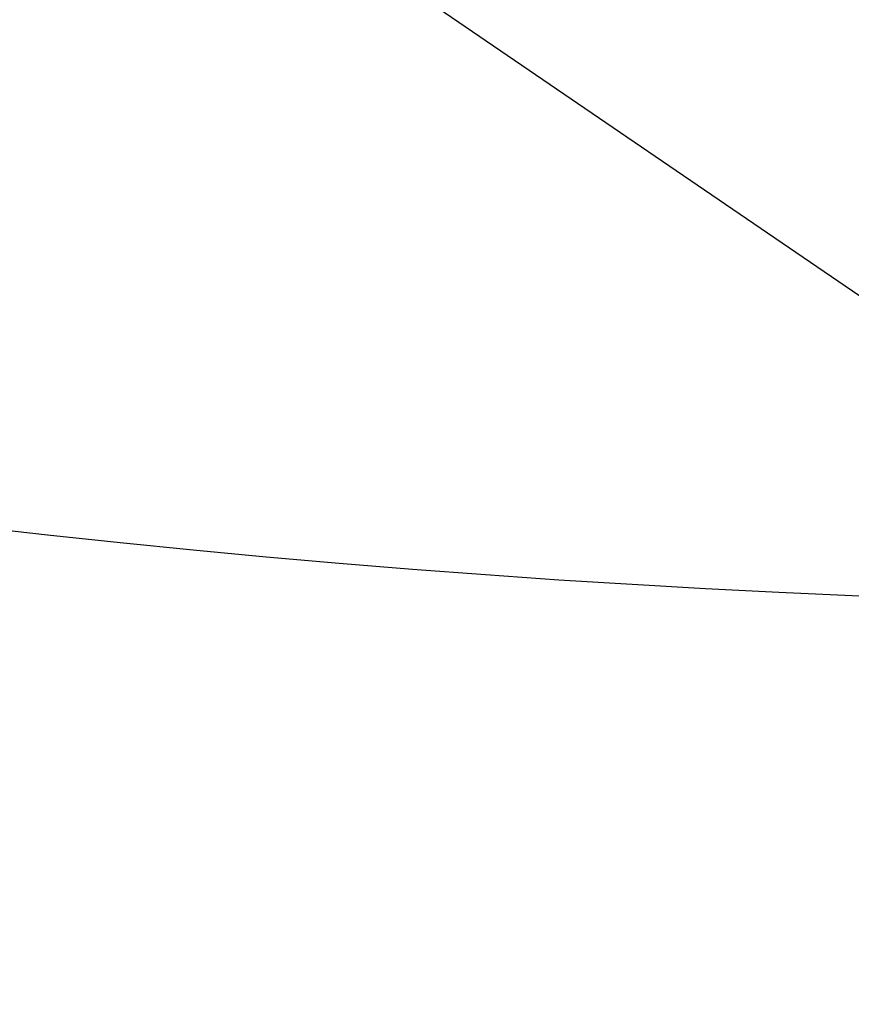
# Model space of a CAD drawing. Header units: centimetres. Extents: x -54 to 171, y -22 to 171.
# Tile 88 of 256: x -31.505 to -31.405, y 80.373 to 80.491. Entities that reach past the tile are written whole.
import ezdxf

# ---------------------------------------------------------------- set-up
doc = ezdxf.new("R2010")
doc.units = ezdxf.units.CM
doc.header["$MEASUREMENT"] = 0
doc.layers.add('Frida DC -V3 v33_Sketch16', color=7, linetype='Continuous')
doc.layers.add('Frida DC -V3 v33_Sketch43', color=7, linetype='Continuous')

msp = doc.modelspace()

# ---------------------------------------------------------------- linework, layer by layer
at = {"layer": 'Frida DC -V3 v33_Sketch16'}
for points, knots in [([(-31.50363866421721, 83.45987493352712, 2.962499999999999), (-29.94387065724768, 76.8342421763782, 2.962499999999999), (-28.38301297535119, 70.2054448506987, 2.9625), (-25.26211443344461, 56.95402039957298, 2.9625), (-23.70056188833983, 50.32497485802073, 2.9625), (-22.13947858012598, 43.69916942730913, 2.9625)], [-40.84160876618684, -40.84160876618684, -40.84160876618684, -40.84160876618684, -20.42166761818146, -20.42166761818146, 0, 0, 0, 0]), ([(-22.13947848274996, 43.69916957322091, 3.4625), (-23.6966508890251, 50.32239384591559, 3.4625), (-25.2542137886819, 56.94902255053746, 3.462500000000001), (-28.36666210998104, 70.19466503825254, 3.462500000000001), (-29.92312484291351, 76.82039062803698, 3.4625), (-31.47833360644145, 83.44282724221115, 3.4625)], [-40.81956158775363, -40.81956158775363, -40.81956158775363, -40.81956158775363, -20.40779432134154, -20.40779432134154, 0, 0, 0, 0])]:
    msp.add_open_spline(points, degree=3, knots=knots, dxfattribs=at)
at = {"layer": 'Frida DC -V3 v33_Sketch43'}
msp.add_line((-33.1773902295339, 81.66906496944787, -212.5000000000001), (-29.90451100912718, 79.43453272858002, -212.5000000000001), dxfattribs=at)
at = {"layer": 'Frida DC -V3 v33_Sketch43', "extrusion": (0, 0, -1)}
msp.add_arc((31.3445402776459, 81.87071083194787, 212.5000000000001), 1.449999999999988, 214.3229964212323, 304.322996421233, dxfattribs=at)

doc.saveas('drawing.dxf')
